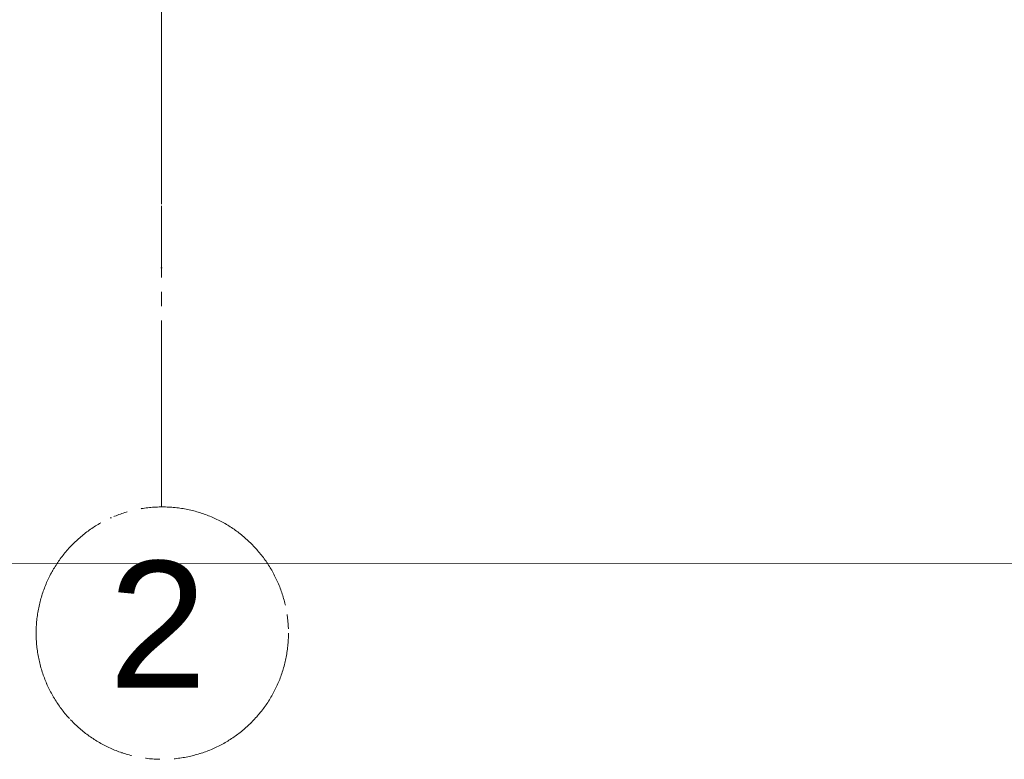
# Model space of a CAD drawing. Header units: millimetres. Extents: x -469965 to -394737, y -22321 to 14469.
# Tile 37 of 256: x -435790 to -433609, y -22321 to -20683. Entities that reach past the tile are written whole.
import ezdxf

# ---------------------------------------------------------------- set-up
doc = ezdxf.new("R2010")
doc.units = ezdxf.units.MM
doc.header["$MEASUREMENT"] = 0
doc.linetypes.add('CENTER', pattern=[254, 158.75, -31.75, 31.75, -31.75])
doc.linetypes.add('Dot & Dashed', pattern=[670.277762, 352.777767, -176.388884, 0, -141.111112])
doc.layers.add('A-06-TELJED_Pen_No__253', color=7, linetype='Continuous', lineweight=13)
doc.layers.add('New_C-TOPO.IFC Model_Pen_No__1', color=7, linetype='Continuous', lineweight=13)
doc.layers.add('New_C-TOPO.IFC Model', color=7, linetype='Continuous')
doc.styles.add('GENERATED_STYLE_2', font='arial.ttf')

# ---------------------------------------------------------------- blocks, each defined once
blk = doc.blocks.new('Morph_11')
at = {"layer": 'New_C-TOPO.IFC Model_Pen_No__1', "color": 7, "linetype": 'Continuous', "lineweight": 13, "flags": 128}
blk.add_lwpolyline([(-431184.8, -21887.5), (-432475.1, -21887.6), (-436064.8, -21887.9)], dxfattribs=at)

msp = doc.modelspace()

# ---------------------------------------------------------------- linework, layer by layer
at = {"layer": 'A-06-TELJED_Pen_No__253', "color": 7, "linetype": 'Dot & Dashed', "lineweight": 13}
msp.add_lwpolyline([(-435476.2, -21762.1), (-435476.2, -3613.2)], dxfattribs=at)
at = {"layer": 'A-06-TELJED_Pen_No__253', "color": 7, "linetype": 'CENTER', "lineweight": 13}
msp.add_lwpolyline([(-435476.2, -21762.1), (-435476.2, -3613.2)], dxfattribs=at)
at = {"layer": 'A-06-TELJED_Pen_No__253', "color": 7, "linetype": 'Dot & Dashed', "lineweight": 13}
msp.add_circle((-435474.2, -22041.5), 279.4, dxfattribs=at)
at = {"layer": 'A-06-TELJED_Pen_No__253', "color": 7, "linetype": 'CENTER', "lineweight": 13}
msp.add_circle((-435474.2, -22041.5), 279.4, dxfattribs=at)

# ---------------------------------------------------------------- block references
at = {"layer": 'New_C-TOPO.IFC Model', "linetype": 'Continuous', "lineweight": 0}
msp.add_blockref('Morph_11', (0, 0), dxfattribs=at)

# ---------------------------------------------------------------- texts
at = {"layer": 'A-06-TELJED_Pen_No__253', "color": 7, "linetype": 'Continuous', "lineweight": 13, "insert": (-435375.4, -22021.9), "char_height": 280, "attachment_point": 6, "style": 'GENERATED_STYLE_2'}
msp.add_mtext('\\A1;{\\pqr;\\fArial Baltic|b0|i0|c186|p34; 2}', dxfattribs=at)
msp.add_mtext('\\A1;{\\pqr;\\fArial Baltic|b0|i0|c186|p34; 2}', dxfattribs=at)

doc.saveas('drawing.dxf')
